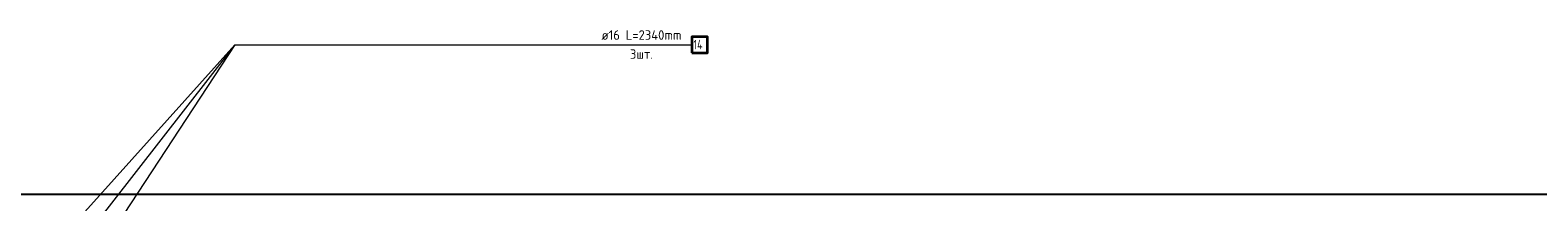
# Model space of a CAD drawing. Header units: millimetres. Extents: x 2792 to 69837, y -2757 to 29968.
# Tile 53 of 77: x 31908 to 38239, y 14340 to 15063. Entities that reach past the tile are written whole.
import ezdxf

# ---------------------------------------------------------------- set-up
doc = ezdxf.new("R2010")
doc.units = ezdxf.units.MM
doc.layers.add('Standard', color=7, linetype='Continuous', lineweight=25)
doc.layers.add('Арм.стержн. вертикальными 2', color=7, linetype='Continuous', lineweight=35, true_color=0x006e00)
doc.styles.add('ISOCPEUR', font='ISOCPEUR')

msp = doc.modelspace()

# ---------------------------------------------------------------- linework, layer by layer
at = {"layer": 'Standard', "color": 7, "linetype": 'Continuous', "lineweight": 25, "transparency": 33554687}
msp.add_lwpolyline([(25100, -419.1), (67580, -419.1), (67580, 14372), (25100, 14372), (25100, -419.1)], dxfattribs=at)
at = {"layer": 'Арм.стержн. вертикальными 2', "color": 7, "linetype": 'Continuous', "lineweight": 13, "transparency": 33554687}
for q in [(31945, 14085), (31945, 13945), (31945, 13745), (34686.9, 15001.1)]:
    msp.add_line((32766.9, 15001.1), q, dxfattribs=at)
at = {"layer": 'Арм.стержн. вертикальными 2', "color": 7, "linetype": 'Continuous', "lineweight": 35, "transparency": 33554687}
msp.add_lwpolyline([(34686.9, 14967.8), (34752.2, 14967.8), (34752.2, 15034.4), (34686.9, 15034.4), (34686.9, 14967.8)], dxfattribs=at)

# ---------------------------------------------------------------- texts
at = {"layer": 'Арм.стержн. вертикальными 2', "color": 7, "linetype": 'Continuous', "lineweight": 25, "transparency": 33554687, "char_height": 40, "attachment_point": 7, "style": 'ISOCPEUR'}
for s, insert, width in [('\\W0.96;ø16 L=2340mm ', (34306.9, 15022.4), 395.02), ('\\W0.76;14', (34693.5, 14982.4), 67.275), ('\\W0.94;3шт. ', (34426.9, 14942.4), 154.838)]:
    msp.add_mtext(s, dxfattribs=dict(at, insert=insert, width=width))

doc.saveas('drawing.dxf')
